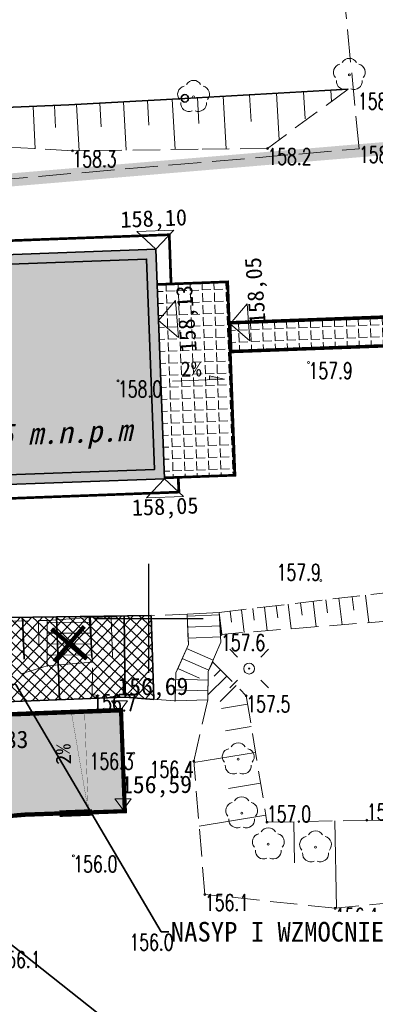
# Model space of a CAD drawing. Header units: feet. Extents: x 7492985 to 7493694, y 5986539 to 5988015.
# Tile 12 of 32: x 7493194 to 7493210, y 5986632 to 5986677. Entities that reach past the tile are written whole.
import ezdxf
from ezdxf import colors
from ezdxf.entities.mleader import LeaderData, LeaderLine
from ezdxf.enums import TextEntityAlignment as Align
from ezdxf.math import Vec2, Vec3

# ---------------------------------------------------------------- set-up
doc = ezdxf.new("R2010")
doc.units = ezdxf.units.FT
doc.header["$MEASUREMENT"] = 0
for name, pattern in [('1', [0]), ('1_1', [0]), ('1_OTKS', [0]), ('1_OTKSG', [0]), ('1_OTRK', [1.75, 1.25, -0.5]), ('1_OTRKG', [1.75, 1.25, -0.5]), ('4', [2.5, 1.5, -1]), ('GUK', [2, 1.5, -0.5]), ('HIDDEN2', [4.7625, 3.175, -1.5875])]:
    doc.linetypes.add(name, pattern=pattern)
doc.layers.get('0').update_dxf_attribs({"color": 250, "linetype": 'CONTINUOUS', "lineweight": 100})
for name, color, linetype, lineweight in [('_chodnik', 250, 'CONTINUOUS', 30), ('_droga', 7, 'CONTINUOUS', 30), ('_k_kreskowanie', 250, 'CONTINUOUS', 5), ('_k_opis', 1, 'CONTINUOUS', 13), ('_k_rzędne projektowane', 1, 'CONTINUOUS', 15), ('_k_skarpa', 7, 'CONTINUOUS', 35), ('_k_widok', 7, 'CONTINUOUS', 18), ('_k_wymiar', 7, 'CONTINUOUS', 13), ('_k_zarys', 7, 'HIDDEN2', 20), ('_k_ściany', 7, 'CONTINUOUS', 35), ('EKLPK_L_0', 3, '4', 18), ('Obrys', 7, 'CONTINUOUS', 25), ('OTK_L_6', 7, '1_OTKS', 18), ('OTO_L_0', 7, 'CONTINUOUS', 35), ('OTR_L_1', 7, '1_OTRK', 18), ('OTR_T_1', 7, 'CONTINUOUS', 18), ('OTZ_T_0', 250, 'CONTINUOUS', 18), ('SIATKA_L_0', 7, '1', 25), ('SUE_T_3', 7, 'CONTINUOUS', 18), ('SUP_T_2', 7, 'CONTINUOUS', 18)]:
    doc.layers.add(name, color=color, linetype=linetype, lineweight=lineweight)
doc.layers.add('A_OZN_OPIS', color=7, linetype='CONTINUOUS')
doc.styles.add('GENERATED_STYLE_1', font='MS Gothic.ttf')
doc.styles.add('GENERATED_STYLE_6', font='GOTHICBI.TTF')
doc.styles.get("Standard").update_dxf_attribs({"font": 'Simplex.SHX', "width": 0.75})

# ---------------------------------------------------------------- blocks, each defined once
blk = doc.blocks.new('2_OTRN')
at = {"linetype": 'Continuous'}
blk.add_circle((0, 0), 0.045, dxfattribs=at)
blk = doc.blocks.new('2_OTZL')
at = {"linetype": 'Continuous'}
blk.add_circle((0, 0), 0.045, dxfattribs=at)
for centre, start, end in [((-0.357, 0.116), 102.1445, 221.86), ((0, 0.375), 30.1401, 149.8599), ((0.357, 0.116), 318.14, 77.8555), ((-0.22, -0.303), 174.1482, 293.8542), ((0.22, -0.303), 246.1458, 5.8518)]:
    blk.add_arc(centre, 0.375, start, end, dxfattribs=at)
blk = doc.blocks.new('4_SUEO_W')
at = {"linetype": 'Continuous'}
for p, q in [((-0.53035, 0.53035), (-0.8839, 0.8839)), ((0.53035, 0.53035), (0.8839, 0.8839)), ((-0.53035, -0.53035), (-0.8839, -0.8839)), ((0.53035, -0.53035), (0.8839, -0.8839))]:
    blk.add_line(p, q, dxfattribs=at)
blk.add_circle((0, 0), 0.025, dxfattribs=at)
blk = doc.blocks.new('4_SUPP')
at = {"linetype": 'Continuous'}
blk.add_circle((0, 0), 0.25, dxfattribs=at)
blk = doc.blocks.new('KM_Lutry')
at = {"layer": '_k_kreskowanie'}
h = blk.add_hatch(color=7, dxfattribs=at)
h.dxf.hatch_style = 1
h.paths.add_polyline_path([(0, 9.57), (0.44, 9.57), (0.44, 10.1), (18.41, 10.1), (18.41, 0.44), (10.79, 0.44), (10.79, 1.44), (10.12, 1.44), (10.12, 1), (10.35, 1), (10.35, 0), (18.85, 0), (18.85, 10.54), (0, 10.54)])
h.paths.add_polyline_path([(0, 5.38), (0.44, 5.38), (0.44, 8.53), (0, 8.53)], flags=17)
h.paths.add_polyline_path([(0.44, 3.88), (0, 3.88), (0, 0), (8.19, 0), (8.19, 1), (8.42, 1), (8.42, 1.44), (7.75, 1.44), (7.75, 0.44), (0.44, 0.44)], flags=17)
at = {"layer": '_k_widok', "ltscale": 0.1}
h = blk.add_hatch(color=256, dxfattribs=at)
h.dxf.hatch_style = 1
h.paths.add_polyline_path([(-0.5, 9.05), (-1.688, 10.048), (-1.696, 8.062)])
at = {"layer": '_k_widok', "transparency": 33554559}
h = blk.add_hatch(color=31, dxfattribs=at)
h.dxf.hatch_style = 1
h.paths.add_polyline_path([(18.41, 10.1), (0.44, 10.1), (0.44, 0.44), (7.75, 0.44), (7.75, 1.44), (8.51, 1.44), (10.79, 1.44), (10.79, 0.44), (18.41, 0.44)])
at = {"layer": '_k_widok', "ltscale": 0.1}
h = blk.add_hatch(color=256, dxfattribs=at)
h.dxf.hatch_style = 1
h.paths.add_polyline_path([(-0.5, 4.63), (-1.688, 5.628), (-1.696, 3.642)])
h = blk.add_hatch(color=256, dxfattribs=at)
h.dxf.hatch_style = 1
h.paths.add_polyline_path([(9.27, -0.5), (8.272, -1.688), (10.258, -1.696)])
at = {"layer": '_k_widok', "color": 250, "ltscale": 0.1}
for points in [[(-1.688, 10.048), (-1.696, 8.062), (-0.5, 9.05), (-1.688, 10.048)], [(-1.688, 5.628), (-1.696, 3.642), (-0.5, 4.63), (-1.688, 5.628)], [(8.272, -1.688), (10.258, -1.696), (9.27, -0.5), (8.272, -1.688)]]:
    blk.add_lwpolyline(points, dxfattribs=at)
at = {"layer": '_k_widok'}
for points in [[(0, 9.57), (0.44, 9.57), (0.44, 8.53), (0, 8.53)], [(0, 5.38), (0.44, 5.38), (0.44, 3.88), (0, 3.88)], [(8.42, 1), (10.12, 1), (10.12, 1.44), (8.42, 1.44)]]:
    blk.add_lwpolyline(points, close=True, dxfattribs=at)
at = {"layer": '_k_zarys', "ltscale": 0.1}
blk.add_lwpolyline([(8.19, 0), (10.35, 0)], dxfattribs=at)
at = {"layer": '_k_ściany'}
for points in [[(0, 9.57), (0, 10.54), (18.85, 10.54), (18.85, 0), (10.35, 0), (10.35, 1), (10.12, 1)], [(0.44, 9.57), (0.44, 10.1), (18.41, 10.1), (18.41, 0.44), (10.79, 0.44), (10.79, 1.44), (10.12, 1.44)], [(0, 9.57), (0.44, 9.57)], [(0, 5.38), (0, 8.53)], [(0, 8.53), (0.44, 8.53)], [(0.44, 5.38), (0.44, 8.53)], [(0, 5.38), (0.44, 5.38)], [(8.42, 1), (8.19, 1), (8.19, 0), (0, 0), (0, 3.88)], [(0, 3.88), (0.44, 3.88)], [(8.42, 1.44), (7.75, 1.44), (7.75, 0.44), (0.44, 0.44), (0.44, 3.88)], [(8.42, 1), (8.42, 1.44)], [(10.12, 1.44), (10.12, 1)]]:
    blk.add_lwpolyline(points, dxfattribs=at)
at = {"layer": 'Obrys', "lineweight": 25}
blk.add_circle((3.568, 5.922), 1.5, dxfattribs=at)
at = {"layer": 'A_OZN_OPIS', "linetype": 'Continuous', "insert": (9.911, 1.506), "char_height": 1, "width": 22.73026, "attachment_point": 8, "rotation": 0, "style": 'GENERATED_STYLE_6'}
blk.add_mtext('\\A1;±{\\fMS Gothic|b1|i1|c238|p49;0,00 = 158,15 m.n.p.m}', dxfattribs=at)
at = {"layer": 'Obrys', "lineweight": 20, "char_height": 1.5911, "width": 1.76347, "attachment_point": 3, "rotation": 357.4021, "style": 'GENERATED_STYLE_1'}
for s, insert in [('{\\fVerdana|b0|i0|c238|p34;I}', (9.331, 7.398)), ('{\\fVerdana|b0|i0|c238|p34;1}', (4.109, 6.737))]:
    blk.add_mtext(s, dxfattribs=dict(at, insert=insert))
blk = doc.blocks.new('spadek')
at = {"transparency": 33554559}
h = blk.add_hatch(color=256, dxfattribs=at)
h.dxf.hatch_style = 1
h.paths.add_polyline_path([(0, 0), (-0.258, -0.81), (-0.043, -0.879)])
at = {"layer": '_k_widok'}
blk.add_lwpolyline([(-0.902, -2.834), (0, 0), (-0.043, -0.879), (-0.258, -0.81)], dxfattribs=at)
blk = doc.blocks.new('dz_89')
at = {"layer": '_droga', "transparency": 33554610}
h = blk.add_hatch(color=256, dxfattribs=at)
h.dxf.hatch_style = 1
h.paths.add_polyline_path([(35.794, 17.22), (35.194, 17.204), (35.794, 12.72)])
at = {"layer": '_k_kreskowanie', "ltscale": 0.01, "transparency": 33554559}
h = blk.add_hatch(dxfattribs=at)
h.set_pattern_fill('AR-B816', color=256, scale=0.04)
edge = h.paths.add_edge_path()
edge.add_line((25.62, -5.244), (25.634, 5.479))
edge.add_arc((32.884, 5.47), 7.25, 90, 179.926, ccw=False)
edge.add_line((32.884, 12.72), (37.393, 12.72))
edge.add_line((37.393, 12.72), (37.393, 17.22))
edge.add_line((37.393, 17.22), (27.071, 17.22))
edge.add_arc((27.071, 24.47), 7.25, 220.8203, 270, ccw=False)
edge.add_line((21.585, 19.731), (19.582, 22.048))
edge.add_arc((24.501, 26.297), 6.5, 180.0009, 220.8204, ccw=False)
edge.add_line((18.001, 26.297), (18.001, 37.625))
edge.add_line((18.001, 37.625), (13.001, 37.625))
edge.add_line((13.001, 37.625), (13.001, 26.297))
edge.add_arc((24.502, 26.297), 11.5, 180.0006, 220.8202)
edge.add_line((15.799, 18.78), (19.06, 15.005))
edge.add_arc((14.141, 10.756), 6.5, -0.0737, 40.8197, ccw=False)
edge.add_line((20.641, 10.747), (20.601, -19.74))
edge.add_line((20.601, -19.74), (20.44, -24.096))
edge.add_line((20.44, -24.096), (27.266, -23.285))
edge.add_line((27.266, -23.285), (25.6, -21.229))
edge.add_line((25.6, -21.229), (25.62, -5.244))
at = {"layer": '_k_kreskowanie'}
h = blk.add_hatch(dxfattribs=at)
h.set_pattern_fill('ANGLE', color=256, scale=2)
h.set_pattern_definition([(360, (39.85144, 36.70536), (0, 0.55), [0.4, -0.15]), (90, (39.85144, 36.70536), (-0.55, 3e-17), [0.4, -0.15])])
h.paths.add_polyline_path([(39.851, 27.905), (43.051, 27.905), (43.051, 36.705), (39.851, 36.705)])
h = blk.add_hatch(dxfattribs=at)
h.set_pattern_fill('ANGLE', color=256, scale=2)
h.set_pattern_definition([(360, (43.11144, 34.80267), (0, 0.55), [0.4, -0.15]), (90, (43.11144, 34.80267), (-0.55, 3e-17), [0.4, -0.15])])
h.paths.add_polyline_path([(52.83, 34.795), (43.111, 34.803), (43.111, 33.603), (52.892, 33.603)])
at = {"layer": '_chodnik', "color": 200, "const_width": 0.12}
for points in [[(20.361, 37.775), (20.361, 39.005), (40.491, 39.005), (40.491, 36.785)], [(39.851, 27.865), (43.091, 27.865), (43.091, 36.745), (39.851, 36.745)], [(32.431, 27.185), (40.491, 27.185), (40.491, 27.825)]]:
    blk.add_lwpolyline(points, dxfattribs=at)
for points in [[(43.091, 34.843), (52.868, 34.835), (52.934, 33.563), (43.091, 33.563)], [(43.131, 34.883), (52.826, 34.883), (52.895, 33.523), (43.131, 33.523)]]:
    blk.add_lwpolyline(points, close=True, dxfattribs=at)
at = {"layer": '_droga'}
blk.add_lwpolyline([(20.44, -24.096), (20.44, -24.096), (20.601, -19.74), (20.641, 10.747, 0.180349), (19.06, 15.005), (15.799, 18.78, -0.180016), (13.001, 26.297), (13.001, 37.625), (13.001, 37.625), (18.001, 37.625), (18.001, 26.297, 0.180016), (19.582, 22.048), (19.706, 21.905), (21.585, 19.731, 0.217942), (27.071, 17.22), (37.393, 17.22), (37.393, 12.72), (32.884, 12.72, 0.413835), (25.634, 5.479), (25.62, -5.244), (25.6, -21.229), (27.266, -23.285), (20.44, -24.096)], format="xyb", dxfattribs=at)
at = {"layer": '_k_skarpa'}
for points in [[(38.993, 17.727), (37.68, 17.87), (31.391, 17.87), (31.391, 21.755), (39.008, 21.575), (38.993, 17.727)], [(33.106, 21.718), (33.106, 19.794)], [(36.215, 21.643), (36.215, 19.756)], [(37.68, 17.87), (37.77, 21.605)]]:
    blk.add_lwpolyline(points, dxfattribs=at)
at = {"layer": '_k_widok'}
for points in [[(20.321, 37.775), (20.401, 37.775), (20.401, 38.965), (40.451, 38.965), (40.451, 36.785), (40.531, 36.785), (40.531, 38.965), (40.531, 39.045), (20.321, 39.045)], [(39.851, 36.785), (43.131, 36.785), (43.131, 27.825), (39.851, 27.825)], [(39.851, 36.705), (43.051, 36.705), (43.051, 27.905), (39.851, 27.905)], [(32.431, 27.825), (40.451, 27.825), (40.451, 27.225), (32.431, 27.225)], [(32.431, 27.225), (40.451, 27.225), (40.451, 27.825), (40.531, 27.825), (40.531, 27.145), (32.431, 27.145)]]:
    blk.add_lwpolyline(points, close=True, dxfattribs=at)
for points in [[(21.001, 38.365), (21.001, 37.775), (20.401, 37.775), (20.401, 38.965), (40.451, 38.965), (40.451, 36.785), (39.851, 36.785), (39.851, 38.365), (21.001, 38.365)], [(40.7, 39.214), (39.851, 38.365), (39.003, 39.214), (40.7, 39.214)], [(40.731, 34.279), (39.851, 35.095), (40.668, 35.975), (40.731, 34.279)], [(44.011, 34.006), (43.131, 34.823), (43.948, 35.702), (44.011, 34.006)], [(39.003, 26.977), (39.851, 27.825), (40.7, 26.977), (39.003, 26.977)]]:
    blk.add_lwpolyline(points, dxfattribs=at)
at = {"layer": '_k_widok', "const_width": 0.15}
blk.add_lwpolyline([(12.851, 37.7), (18.076, 37.7), (18.076, 26.297, 0.180016), (19.639, 22.097), (19.763, 21.954), (21.641, 19.78, 0.217942), (27.071, 17.295), (37.468, 17.295), (37.468, 12.645), (32.884, 12.645, 0.413835), (25.709, 5.479), (25.695, -5.244), (25.675, -21.202), (27.298, -23.205)], format="xyb", dxfattribs=at)
at = {"layer": '_k_widok'}
for points in [[(12.851, 37.775), (12.851, 37.775), (18.151, 37.775), (18.151, 26.297, 0.180016), (19.696, 22.146), (19.82, 22.003), (21.698, 19.829, 0.217942), (27.071, 17.37), (37.543, 17.37), (37.543, 12.57), (32.884, 12.57, 0.413835), (25.784, 5.479), (25.77, -5.244), (25.75, -21.176), (27.442, -23.264), (20.29, -24.114), (20.451, -19.737), (20.491, 10.747, 0.180349), (18.946, 14.907), (15.685, 18.682, -0.180016), (12.851, 26.297), (12.851, 26.375)], [(19.696, 22.146), (21.698, 19.829, 0.217942), (27.071, 17.37), (37.393, 17.37)]]:
    blk.add_lwpolyline(points, format="xyb", dxfattribs=at)
at = {"layer": '_k_widok', "color": 7}
blk.add_lwpolyline([(43.131, 34.803), (52.83, 34.795), (52.892, 33.603), (43.131, 33.603)], close=True, dxfattribs=at)
at = {"layer": '_k_wymiar', "linetype": 'Continuous', "const_width": 0.2}
blk.add_lwpolyline([(35.983, 19.693), (34.422, 21.129), (35.203, 20.411), (35.921, 21.192), (34.485, 19.631)], dxfattribs=at)
at = {"layer": '_k_zarys', "color": 1, "ltscale": 0.7, "const_width": 0.6}
blk.add_lwpolyline([(6.603, 40.543), (6.603, 40.543), (68.502, 43.426), (72.464, -41.627), (50.081, -44.586), (41.261, -42.547), (32.734, -54.97), (26.769, -58.21), (-7.837, -62.869), (-10.81, -30.016), (5.084, -30.196), (5.148, -5.572), (5.752, 14.49), (6.603, 40.543), (6.603, 40.543)], dxfattribs=at)
at = {"layer": '_k_widok', "color": 1, "xscale": -0.8, "yscale": 0.8, "zscale": 0.8, "rotation": 252.3426731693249}
blk.add_blockref('spadek', (42.772, 32.287), dxfattribs=at)
at = {"layer": '_k_ściany'}
blk.add_blockref('KM_Lutry', (21.001, 27.825), dxfattribs=at)
at = {"layer": '_k_opis', "color": 7, "style": 'GENERATED_STYLE_1'}
blk.add_text('2%%%', height=0.7, rotation=359.3864, dxfattribs=at).set_placement((41.262, 32.807), align=Align.MIDDLE)
at = {"layer": '_k_opis', "color": 7, "lineweight": 9, "style": 'GENERATED_STYLE_1'}
blk.add_text('2%%%', height=0.7, rotation=90, dxfattribs=at).set_placement((34.744, 15.359), align=Align.MIDDLE)
at = {"layer": '_k_rzędne projektowane', "lineweight": 9, "style": 'GENERATED_STYLE_1'}
for s, rotation, p in [('158,10', 0, (39.802, 39.686)), ('158,05', 92.1269, (44.429, 36.301)), ('158,13', 92.1269, (41.221, 35.132)), ('158,05', 0, (39.837, 26.456))]:
    blk.add_text(s, height=0.75, rotation=rotation, dxfattribs=at).set_placement(p, align=Align.MIDDLE)
at = {"layer": '_k_opis', "color": 7}
ml = blk.add_multileader_mtext('Standard', dxfattribs=at)
ml.set_content('NASYP I WZMOCNIENIE SKARPY', color=7, style='GENERATED_STYLE_1')
ml.set_leader_properties()
ml.build(insert=Vec2(0, 0))
ml.multileader.update_dxf_attribs({"text_right_attachment_type": 6, "dogleg_length": 0.36, "arrow_head_size": 1})
ctx = ml.context
ctx.base_point, ctx.char_height, ctx.arrow_head_size, ctx.landing_gap_size, ctx.plane_origin, ctx.plane_x_axis, ctx.plane_y_axis = Vec3(39.284, 7.042), 0.9, 1, 0.09, Vec3(9.704, 1.336), Vec3(0.999311, -0.037112), Vec3(0.037112, 0.999311)
ctx.right_attachment = 6
notes = []
notes.append((ctx, [(1, (1, 1, 0), (38.924, 7.056), (0.999311, -0.037112), 0.36, [(1, [(25.31, 19.32), (32.688, 18.65)], 0, [])])]))
ctx.mtext.insert, ctx.mtext.text_direction, ctx.mtext.rotation, ctx.mtext.width, ctx.mtext.flow_direction = Vec3(39.39, 7.491), Vec3(0.999311, -0.037112), 6.246065, 18.1442, 5
ctx.mtext.has_bg_fill, ctx.mtext.bg_color, ctx.mtext.bg_scale_factor, ctx.mtext.bg_transparency, ctx.mtext.use_window_bg_color = 1, -1073741824, 1.5, 0, 1
for ctx, leaders in notes:
    for number, flags, end, landing, length, lines in leaders:
        leader = LeaderData()
        leader.index, (leader.has_last_leader_line, leader.has_dogleg_vector, leader.attachment_direction) = number, flags
        leader.last_leader_point, leader.dogleg_vector, leader.dogleg_length = Vec3(end), Vec3(landing), length
        for number, points, colour, breaks in lines:
            line = LeaderLine()
            line.index, line.vertices, line.color, line.breaks = number, Vec3.list(points), colors.encode_raw_color(colour), breaks
            leader.lines.append(line)
        ctx.leaders.append(leader)
at = {"layer": '_k_kreskowanie'}
h = blk.add_hatch(dxfattribs=at)
h.set_pattern_fill('ANSI37', color=256, scale=3)
h.paths.add_polyline_path([(39.008, 21.575), (31.391, 21.755), (31.391, 17.87), (37.68, 17.87), (38.993, 17.727)])
h.paths.add_polyline_path([(28.991, 21.825), (23.008, 21.987), (19.237, 23.745), (20.074, 22.473), (22.077, 20.155), (24.325, 18.468), (26.826, 17.874), (28.991, 17.87)])
at = {"layer": '_k_rzędne projektowane', "color": 1}
for points in [[(37.039, 17.728), (37.409, 17.716), (37.779, 17.705), (37.393, 17.22)], [(37.039, 13.228), (37.409, 13.216), (37.779, 13.205), (37.393, 12.72)]]:
    blk.add_lwpolyline(points, close=True, dxfattribs=at)
at = {"layer": '_k_skarpa'}
blk.add_lwpolyline([(34.661, 21.68), (34.661, 17.87)], dxfattribs=at)
at = {"layer": '_k_widok', "const_width": 0.01}
blk.add_lwpolyline([(35.794, 12.72), (35.194, 17.204), (35.794, 17.22), (35.794, 12.72)], dxfattribs=at)
at = {"layer": '_k_widok', "color": 144, "const_width": 0.3}
blk.add_lwpolyline([(34.472, 12.645), (35.972, 12.645)], dxfattribs=at)
at = {"layer": '_k_rzędne projektowane', "style": 'GENERATED_STYLE_1'}
for s, p in [('156,69', (37.324, 17.972)), ('156,83', (29.892, 15.809)), ('156,59', (37.324, 13.472))]:
    blk.add_text(s, height=0.8, rotation=358.2444, dxfattribs=at).set_placement(p)
at = {"layer": '_k_opis', "color": 7}
ml = blk.add_multileader_mtext('Standard', dxfattribs=at)
ml.set_content('{\\fMS Gothic|b0|i0|c128|p49;LOKALNE OBNI}Ż{\\fMS Gothic|b0|i0|c128|p49;ENIA KRAW}ĘŻ{\\fMS Gothic|b0|i0|c128|p49;NIKÓW L=1,50M - POWIERZCHNIOWE ODPROWADZENIE WÓD OPADOWYCH DO STREFY ROZPROSZENIA}', color=7, style='GENERATED_STYLE_1')
ml.set_leader_properties()
ml.build(insert=Vec2(0, 0))
ml.multileader.update_dxf_attribs({"text_right_attachment_type": 6, "dogleg_length": 0.36, "arrow_head_size": 1})
ctx = ml.context
ctx.base_point, ctx.char_height, ctx.arrow_head_size, ctx.landing_gap_size, ctx.plane_origin, ctx.plane_x_axis, ctx.plane_y_axis = Vec3(39.06, 1.023), 0.9, 1, 0.09, Vec3(63.689, -3.849), Vec3(0.999311, -0.037112), Vec3(0.037112, 0.999311)
ctx.right_attachment = 6
notes = []
notes.append((ctx, [(1, (1, 1, 0), (38.7, 1.037), (0.999311, -0.037112), 0.36, [(4, [(27.334, 10.017), (25.712, -7.062), (25.712, 3.927), (25.606, -16.002), (8.752, 26.525)], 0, [])])]))
ctx.mtext.insert, ctx.mtext.text_direction, ctx.mtext.rotation, ctx.mtext.width, ctx.mtext.flow_direction = Vec3(39.167, 1.472), Vec3(0.999311, -0.037112), 6.246065, 23.05638, 5
ctx.mtext.has_bg_fill, ctx.mtext.bg_color, ctx.mtext.bg_scale_factor, ctx.mtext.bg_transparency, ctx.mtext.use_window_bg_color = 1, -1073741824, 1, 0, 1
for ctx, leaders in notes:
    for number, flags, end, landing, length, lines in leaders:
        leader = LeaderData()
        leader.index, (leader.has_last_leader_line, leader.has_dogleg_vector, leader.attachment_direction) = number, flags
        leader.last_leader_point, leader.dogleg_vector, leader.dogleg_length = Vec3(end), Vec3(landing), length
        for number, points, colour, breaks in lines:
            line = LeaderLine()
            line.index, line.vertices, line.color, line.breaks = number, Vec3.list(points), colors.encode_raw_color(colour), breaks
            leader.lines.append(line)
        ctx.leaders.append(leader)

msp = doc.modelspace()

# ---------------------------------------------------------------- linework, layer by layer
at = {"layer": 'EKLPK_L_0', "linetype": 'GUK', "lineweight": 18}
for p, q in [((7493209.66, 5986671.55), (7493207.369, 5986694.876)), ((7493167.04, 5986667.88), (7493209.66, 5986671.55))]:
    msp.add_line(p, q, dxfattribs=at)
at = {"layer": 'OTK_L_6', "linetype": '1_OTKS'}
for p, q in [((7493201.76, 5986650.19), (7493203.24, 5986650.28)), ((7493203.24, 5986650.28), (7493203.31, 5986648.91)), ((7493195.33, 5986649.91), (7493197.26, 5986650.04)), ((7493197.26, 5986650.04), (7493197.42, 5986648)), ((7493203.31, 5986648.91), (7493202.73, 5986647.57)), ((7493197.42, 5986648), (7493195.34, 5986647.82)), ((7493202.73, 5986647.57), (7493202.71, 5986646.26)), ((7493202.71, 5986646.26), (7493201.21, 5986646.22))]:
    msp.add_line(p, q, dxfattribs=at)
at = {"layer": 'OTK_L_6', "linetype": '1_OTKSG'}
for p, q in [((7493201.76, 5986650.19), (7493201.82, 5986648.81)), ((7493195.34, 5986647.82), (7493195.33, 5986649.91)), ((7493201.82, 5986648.81), (7493201.25, 5986647.51)), ((7493201.25, 5986647.51), (7493201.21, 5986646.22))]:
    msp.add_line(p, q, dxfattribs=at)
at = {"layer": 'OTK_L_6', "linetype": '1_1'}
for p, q in [((7493195.33, 5986649.82), (7493197.277, 5986649.829)), ((7493201.764, 5986650.099), (7493203.246, 5986650.163)), ((7493195.333, 5986649.32), (7493197.316, 5986649.329)), ((7493201.786, 5986649.599), (7493203.271, 5986649.664)), ((7493195.335, 5986648.82), (7493197.355, 5986648.83)), ((7493201.807, 5986649.1), (7493203.297, 5986649.164)), ((7493201.736, 5986648.618), (7493202.952, 5986648.084)), ((7493195.338, 5986648.32), (7493197.394, 5986648.33)), ((7493201.535, 5986648.16), (7493202.754, 5986647.625)), ((7493201.334, 5986647.702), (7493202.325, 5986647.267)), ((7493201.241, 5986647.22), (7493202.724, 5986647.174)), ((7493201.225, 5986646.72), (7493202.716, 5986646.674))]:
    msp.add_line(p, q, dxfattribs=at)
for p in [(7493195.34, 5986647.82), (7493201.21, 5986646.22)]:
    msp.add_point(p, dxfattribs=at)
at = {"layer": 'OTO_L_0'}
for p, q in [((7493209.15, 5986674.28), (7493201.661, 5986673.865)), ((7493201.661, 5986673.865), (7493196.33, 5986673.57)), ((7493196.33, 5986673.57), (7493191.06, 5986673.34))]:
    msp.add_line(p, q, dxfattribs=at)
msp.add_circle((7493201.661, 5986673.865), 0.17, dxfattribs=at)
at = {"layer": 'OTR_L_1', "linetype": '1_OTRKG'}
for p, q in [((7493196.33, 5986673.57), (7493209.15, 5986674.28)), ((7493191.06, 5986673.34), (7493196.33, 5986673.57)), ((7493203.24, 5986650.28), (7493213.16, 5986651.45)), ((7493197.26, 5986650.04), (7493201.76, 5986650.19)), ((7493187.94, 5986649.77), (7493195.33, 5986649.91)), ((7493202.95, 5986648), (7493204.48, 5986646.45)), ((7493204.48, 5986646.45), (7493205.43, 5986640.65)), ((7493205.43, 5986640.65), (7493210.01, 5986640.74)), ((7493210.01, 5986640.74), (7493214.36, 5986640.64))]:
    msp.add_line(p, q, dxfattribs=at)
at = {"layer": 'OTR_L_1', "linetype": '1_OTRK'}
for p, q in [((7493209.15, 5986674.28), (7493205.45, 5986671.57)), ((7493196.5, 5986671.46), (7493189.86, 5986671.83)), ((7493202.27, 5986671.53), (7493196.5, 5986671.46)), ((7493205.45, 5986671.57), (7493202.27, 5986671.53)), ((7493201.76, 5986650.19), (7493201.82, 5986648.81)), ((7493203.32, 5986649.27), (7493203.24, 5986650.28)), ((7493195.33, 5986649.91), (7493195.34, 5986647.82)), ((7493197.42, 5986648), (7493197.26, 5986650.04)), ((7493213.03, 5986650.04), (7493203.32, 5986649.27)), ((7493201.82, 5986648.81), (7493201.25, 5986647.51)), ((7493197.41, 5986646.49), (7493197.42, 5986648)), ((7493202.73, 5986647.57), (7493202.95, 5986648)), ((7493195.34, 5986647.82), (7493190.17, 5986646.23)), ((7493201.25, 5986647.51), (7493201.21, 5986646.22)), ((7493202.71, 5986646.26), (7493202.73, 5986647.57)), ((7493201.21, 5986646.22), (7493197.41, 5986646.49)), ((7493202.07, 5986643.45), (7493202.71, 5986646.26)), ((7493202.58, 5986637.34), (7493202.07, 5986643.45)), ((7493218.35, 5986637.68), (7493208.56, 5986636.7)), ((7493208.56, 5986636.7), (7493202.58, 5986637.34))]:
    msp.add_line(p, q, dxfattribs=at)
at = {"layer": 'OTR_L_1', "linetype": '1_1'}
for p, q in [((7493207.113, 5986674.167), (7493207.182, 5986672.918)), ((7493208.361, 5986674.236), (7493208.39, 5986673.723)), ((7493198.838, 5986673.709), (7493198.96, 5986671.49)), ((7493199.947, 5986673.77), (7493200.01, 5986672.637)), ((7493201.081, 5986673.833), (7493201.209, 5986671.517)), ((7493202.239, 5986673.897), (7493202.304, 5986672.714)), ((7493203.422, 5986673.963), (7493203.555, 5986671.546)), ((7493204.63, 5986674.03), (7493204.698, 5986672.796)), ((7493205.864, 5986674.098), (7493205.982, 5986671.96)), ((7493194.697, 5986673.499), (7493194.782, 5986671.556)), ((7493195.669, 5986673.541), (7493195.713, 5986672.521)), ((7493196.688, 5986673.59), (7493196.806, 5986671.464)), ((7493197.752, 5986673.649), (7493197.812, 5986672.563)), ((7493206.409, 5986650.654), (7493206.542, 5986649.526)), ((7493206.973, 5986650.72), (7493207.041, 5986650.145)), ((7493207.548, 5986650.788), (7493207.686, 5986649.616)), ((7493208.134, 5986650.857), (7493208.205, 5986650.26)), ((7493208.731, 5986650.928), (7493208.875, 5986649.71)), ((7493209.34, 5986650.999), (7493209.413, 5986650.379)), ((7493209.96, 5986651.073), (7493210.109, 5986649.808)), ((7493203.24, 5986650.28), (7493203.359, 5986649.273)), ((7493203.743, 5986650.339), (7493203.804, 5986649.826)), ((7493204.257, 5986650.4), (7493204.38, 5986649.354)), ((7493204.779, 5986650.462), (7493204.842, 5986649.929)), ((7493205.312, 5986650.524), (7493205.441, 5986649.438)), ((7493205.856, 5986650.588), (7493205.921, 5986650.035)), ((7493194.938, 5986649.903), (7493194.959, 5986648.806)), ((7493198.282, 5986650.074), (7493198.342, 5986648.247)), ((7493200.109, 5986650.135), (7493200.237, 5986646.289)), ((7493203.301, 5986647.644), (7493203.012, 5986647.358)), ((7493203.587, 5986647.355), (7493202.714, 5986646.493)), ((7493204.018, 5986646.918), (7493203.275, 5986646.185)), ((7493204.542, 5986646.069), (7493203.345, 5986645.873)), ((7493204.711, 5986645.039), (7493203.527, 5986644.845)), ((7493204.905, 5986643.855), (7493202.075, 5986643.391)), ((7493205.137, 5986642.44), (7493203.666, 5986642.199)), ((7493205.378, 5986640.968), (7493202.319, 5986640.467)), ((7493208.546, 5986640.711), (7493208.625, 5986636.706)), ((7493206.657, 5986640.674), (7493206.694, 5986638.785))]:
    msp.add_line(p, q, dxfattribs=at)
for p in [(7493197.26, 5986650.04), (7493202.95, 5986648)]:
    msp.add_point(p, dxfattribs=at)
at = {"layer": 'SIATKA_L_0', "linetype": '1'}
for p, q in [((7493200, 5986647.5), (7493200, 5986652.5)), ((7493197.5, 5986650), (7493202.5, 5986650))]:
    msp.add_line(p, q, dxfattribs=at)

# ---------------------------------------------------------------- block references
at = {"layer": 'OTR_T_1'}
for p in [(7493196.5, 5986671.46), (7493205.45, 5986671.57), (7493207.34, 5986661.74), (7493198.59, 5986660.9), (7493207.9, 5986651.74), (7493203.32, 5986649.27), (7493197.41, 5986646.49), (7493204.48, 5986646.45), (7493199.31, 5986643.82), (7493202.07, 5986643.45), (7493205.43, 5986640.65), (7493210.01, 5986640.74), (7493196.54, 5986639.11), (7493202.58, 5986637.34), (7493208.56, 5986636.7), (7493201.14, 5986635.52)]:
    msp.add_blockref('2_OTRN', p, dxfattribs=at)
at = {"layer": 'OTZ_T_0'}
for p in [(7493209.21, 5986674.95), (7493202.06, 5986673.94), (7493204.11, 5986643.54), (7493204.27, 5986641.07), (7493205.49, 5986639.64), (7493207.66, 5986639.51)]:
    msp.add_blockref('2_OTZL', p, dxfattribs=at)
at = {"layer": 'SUE_T_3'}
for name in ['4_SUEO_W', '4_SUPP']:
    msp.add_blockref(name, (7493204.61, 5986647.7), dxfattribs=at)
at = {"layer": 'SUP_T_2'}
msp.add_blockref('4_SUPP', (7493204.61, 5986647.7), dxfattribs=at)

# ---------------------------------------------------------------- texts
at = {"layer": 'OTR_T_1', "lineweight": 9, "width": 0.7}
for s, p in [('158.3', (7493211.63, 5986674.11)), ('158.1', (7493211.68, 5986671.66)), ('156.3', (7493199.31, 5986643.82)), ('156.4', (7493202.07, 5986643.45)), ('156.0', (7493201.14, 5986635.52))]:
    msp.add_text(s, height=0.75, dxfattribs=at).set_placement(p, align=Align.TOP_RIGHT)
for s, p in [('158.3', (7493196.5, 5986671.46)), ('158.2', (7493205.45, 5986671.57)), ('157.9', (7493207.34, 5986661.74)), ('158.0', (7493198.59, 5986660.9)), ('157.6', (7493203.32, 5986649.27)), ('156.7', (7493197.41, 5986646.49)), ('157.5', (7493204.48, 5986646.45)), ('156.0', (7493196.54, 5986639.11)), ('156.1', (7493202.58, 5986637.34)), ('156.1', (7493208.56, 5986636.7)), ('156.1', (7493193.01, 5986634.72))]:
    msp.add_text(s, height=0.75, dxfattribs=at).set_placement(p, align=Align.TOP_LEFT)
msp.add_text('157.9', height=0.75, dxfattribs=at).set_placement((7493207.9, 5986651.74), align=Align.RIGHT)
for s, p in [('157.0', (7493205.43, 5986640.65)), ('157.2', (7493210.01, 5986640.74))]:
    msp.add_text(s, height=0.75, dxfattribs=at).set_placement(p)

# ---------------------------------------------------------------- next in the draw order: block references
at = {"layer": '_k_ściany', "rotation": 2.126854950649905}
msp.add_blockref('dz_89', (7493161.929, 5986627.127), dxfattribs=at)

doc.saveas('drawing.dxf')
